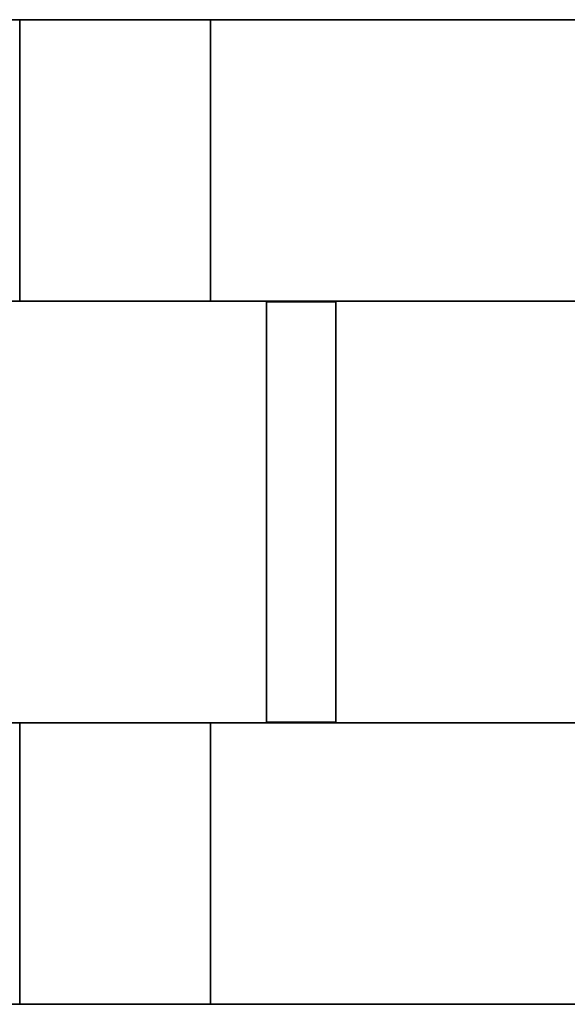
# Model space of a CAD drawing. Header units: millimetres. Extents: x -35 to 33166, y -35 to 31591.
# Tile 59 of 100: x 7851 to 8049, y -35 to 321. Entities that reach past the tile are written whole.
import ezdxf

# ---------------------------------------------------------------- set-up
doc = ezdxf.new("R2010")
doc.units = ezdxf.units.MM
doc.header["$LTSCALE"] = 25.4
doc.layers.get('0').update_dxf_attribs({"true_color": 0xffffff})
doc.layers.add('ICF - L1', color=7, linetype='Continuous', true_color=0xb4b464)
doc.layers.add('ICF - L2', color=7, linetype='Continuous', true_color=0x64ff64)

# ---------------------------------------------------------------- blocks, each defined once
blk = doc.blocks.new('Group8146')
for p, q in [((-254, -685.8, 0), (-254, -254, 0)), ((-254, -254, 457.2), (-254, -685.8, 457.2)), ((-355.6, -685.8, 0), (-355.6, -355.6, 0)), ((-355.6, -685.8, 457.2), (-355.6, -355.6, 457.2)), ((-355.6, -685.8, 0), (-254, -685.8, 0)), ((-254, -685.8, 457.2), (-355.6, -685.8, 457.2)), ((-355.6, -685.8, 457.2), (-355.6, -685.8, 0)), ((-254, -685.8, 457.2), (-254, -685.8, 0))]:
    blk.add_line(p, q)
blk = doc.blocks.new('Group8147')
for p, q in [((0, 0), (0, -685.8)), ((0, 0, 457.2), (0, -685.8, 457.2)), ((-101.6, -227.96), (-101.6, -685.8)), ((-101.6, -685.8, 457.2), (-101.6, -227.96, 457.2)), ((-101.6, -685.8), (0, -685.8)), ((0, -685.8, 457.2), (-101.6, -685.8, 457.2)), ((-101.6, -685.8, 457.2), (-101.6, -685.8)), ((0, -685.8, 457.2), (0, -685.8))]:
    blk.add_line(p, q)
blk = doc.blocks.new('6XR35_90_C_MSG#67')
for name in ['Group8147', 'Group8146']:
    blk.add_blockref(name, (0, 0))
blk = doc.blocks.new('6XR35_90_C_Web')
for p, q in [((-76.07, -46.84, -12.5), (-76.07, 46.84, -12.5)), ((-76.07, 46.84, -12.5), (76.07, 46.84, -12.5)), ((76.07, 46.84, 12.5), (-76.07, 46.84, 12.5)), ((-76.07, 46.84, 12.5), (-76.07, -46.84, 12.5)), ((-76.07, 46.84, -12.5), (-76.07, 46.84, 12.5)), ((76.07, 46.84, -12.5), (76.07, -46.84, -12.5)), ((76.07, -46.84, 12.5), (76.07, 46.84, 12.5)), ((76.07, 46.84, 12.5), (76.07, 46.84, -12.5)), ((76.07, -46.84, -12.5), (-76.07, -46.84, -12.5)), ((-76.07, -46.84, 12.5), (76.07, -46.84, 12.5)), ((-76.07, -46.84, 12.5), (-76.07, -46.84, -12.5)), ((76.07, -46.84, -12.5), (76.07, -46.84, 12.5))]:
    blk.add_line(p, q)
blk = doc.blocks.new('Group7833')
for p, q in [((-254, -254, 0), (-1069.84, -254, 0)), ((-254, -254, 457.2), (-1069.84, -254, 457.2)), ((-355.6, -355.6, 0), (-1069.84, -355.6, 0)), ((-355.6, -355.6, 457.2), (-1069.84, -355.6, 457.2))]:
    blk.add_line(p, q)
blk = doc.blocks.new('Group7834')
for p, q in [((-1069.84, 0), (0, 0)), ((-1069.84, 0, 457.2), (0, 0, 457.2)), ((-227.79, -101.6), (-1069.84, -101.6)), ((-227.79, -101.6, 457.2), (-1069.84, -101.6, 457.2))]:
    blk.add_line(p, q)
blk = doc.blocks.new('6XR35_90_C_MSG#28')
for name in ['Group7834', 'Group7833']:
    blk.add_blockref(name, (0, 0))
at = {"extrusion": (1, -1.02405e-15, -1.15708e-14)}
blk.add_blockref('6XR35_90_C_Web', (-177.67, 97.84, -787.4), dxfattribs=at)
at = {"extrusion": (1, -1.02405e-15, 1.15708e-14)}
blk.add_blockref('6XR35_90_C_Web', (-177.67, 358.96, -787.4), dxfattribs=at)
blk = doc.blocks.new('Group8497')
for p, q in [((-254, -254, 0), (-1069.84, -254, 0)), ((-254, -254, 457.2), (-1069.84, -254, 457.2)), ((-355.6, -355.6, 0), (-1069.84, -355.6, 0)), ((-355.6, -355.6, 457.2), (-1069.84, -355.6, 457.2))]:
    blk.add_line(p, q)
blk = doc.blocks.new('Group8498')
for p, q in [((-1069.84, 0, 457.2), (0, 0, 457.2)), ((0, 0, 0), (-1069.84, 0, 0)), ((-227.79, -101.6, 0), (-1069.84, -101.6, 0)), ((-227.79, -101.6, 457.2), (-1069.84, -101.6, 457.2))]:
    blk.add_line(p, q)
blk = doc.blocks.new('6XR35_90_C_MSG#98')
for name in ['Group8498', 'Group8497']:
    blk.add_blockref(name, (0, 0))
at = {"extrusion": (1, -1.02405e-15, -1.15708e-14)}
blk.add_blockref('6XR35_90_C_Web', (-177.67, 97.84, -787.4), dxfattribs=at)
at = {"extrusion": (1, -1.02405e-15, 1.15708e-14)}
blk.add_blockref('6XR35_90_C_Web', (-177.67, 358.96, -787.4), dxfattribs=at)
blk = doc.blocks.new('Group#299')
for p, q in [((-254, -685.8, 0), (-254, -254, 0)), ((-254, -254, 457.2), (-254, -685.8, 457.2)), ((-355.6, -685.8, 0), (-355.6, -355.6, 0)), ((-355.6, -685.8, 457.2), (-355.6, -355.6, 457.2)), ((-355.6, -685.8, 0), (-254, -685.8, 0)), ((-254, -685.8, 457.2), (-355.6, -685.8, 457.2)), ((-355.6, -685.8, 457.2), (-355.6, -685.8, 0)), ((-254, -685.8, 457.2), (-254, -685.8, 0))]:
    blk.add_line(p, q)
blk = doc.blocks.new('Group#300')
for p, q in [((0, 0, 0), (0, -685.8, 0)), ((0, 0, 457.2), (0, -685.8, 457.2)), ((-101.6, -227.96, 0), (-101.6, -685.8, 0)), ((-101.6, -685.8, 457.2), (-101.6, -227.96, 457.2)), ((-101.6, -685.8, 0), (0, -685.8, 0)), ((0, -685.8, 457.2), (-101.6, -685.8, 457.2)), ((-101.6, -685.8, 457.2), (-101.6, -685.8, 0)), ((0, -685.8, 457.2), (0, -685.8, 0))]:
    blk.add_line(p, q)
blk = doc.blocks.new('6XR35_90_C_MSG#133')
for name in ['Group#300', 'Group#299']:
    blk.add_blockref(name, (0, 0))
blk = doc.blocks.new('Group#1507')
for p, q in [((-254, -254, 457.2), (-1069.84, -254, 457.2)), ((-254, -254, 0), (-1069.84, -254, 0)), ((-355.6, -355.6, 457.2), (-1069.84, -355.6, 457.2)), ((-355.6, -355.6, 0), (-1069.84, -355.6, 0))]:
    blk.add_line(p, q)
blk = doc.blocks.new('Group#1508')
for p, q in [((0, 0, 0), (-1069.84, 0, 0)), ((-1069.84, 0, 457.2), (0, 0, 457.2)), ((-227.79, -101.6, 0), (-1069.84, -101.6, 0)), ((-227.79, -101.6, 457.2), (-1069.84, -101.6, 457.2))]:
    blk.add_line(p, q)
blk = doc.blocks.new('6XR35_90_C_MSG#169')
for name in ['Group#1508', 'Group#1507']:
    blk.add_blockref(name, (0, 0))
at = {"extrusion": (1, -1.02405e-15, -1.15708e-14)}
blk.add_blockref('6XR35_90_C_Web', (-177.67, 97.84, -787.4), dxfattribs=at)
at = {"extrusion": (1, -1.02405e-15, 1.15708e-14)}
blk.add_blockref('6XR35_90_C_Web', (-177.67, 358.96, -787.4), dxfattribs=at)
blk = doc.blocks.new('Group#3341')
for p, q in [((-254, -685.8, 0), (-254, -254, 0)), ((-254, -254, 457.2), (-254, -685.8, 457.2)), ((-355.6, -685.8, 457.2), (-355.6, -355.6, 457.2)), ((-355.6, -685.8, 0), (-355.6, -355.6, 0)), ((-355.6, -685.8, 0), (-254, -685.8, 0)), ((-254, -685.8, 457.2), (-355.6, -685.8, 457.2)), ((-355.6, -685.8, 457.2), (-355.6, -685.8, 0)), ((-254, -685.8, 457.2), (-254, -685.8, 0))]:
    blk.add_line(p, q)
blk = doc.blocks.new('Group9302')
for p, q in [((0, 0, 0), (0, -685.8, 0)), ((0, 0, 457.2), (0, -685.8, 457.2)), ((-101.6, -227.96, 0), (-101.6, -685.8, 0)), ((-101.6, -685.8, 457.2), (-101.6, -227.96, 457.2)), ((-101.6, -685.8, 0), (0, -685.8, 0)), ((0, -685.8, 457.2), (-101.6, -685.8, 457.2)), ((-101.6, -685.8, 457.2), (-101.6, -685.8, 0)), ((0, -685.8, 457.2), (0, -685.8, 0))]:
    blk.add_line(p, q)
blk = doc.blocks.new('6XR35_90_C_MSG#206')
for name in ['Group9302', 'Group#3341']:
    blk.add_blockref(name, (0, 0))
blk = doc.blocks.new('Group#3560')
for p, q in [((-1092.2, -254, 457.2), (-254, -254, 457.2)), ((-254, -254, 0), (-1069.84, -254, 0)), ((-1092.2, -355.6, 457.2), (-355.6, -355.6, 457.2)), ((-355.6, -355.6, 0), (-1069.84, -355.6, 0))]:
    blk.add_line(p, q)
blk = doc.blocks.new('Group#3561')
for p, q in [((-1092.2, 0, 457.2), (0, 0, 457.2)), ((0, 0, 0), (-1069.84, 0, 0)), ((-227.79, -101.6, 457.2), (-1092.2, -101.6, 457.2)), ((-227.79, -101.6, 0), (-1069.84, -101.6, 0))]:
    blk.add_line(p, q)
blk = doc.blocks.new('6XR35_90_C_MSG#238')
for name in ['Group#3561', 'Group#3560']:
    blk.add_blockref(name, (0, 0))
at = {"extrusion": (1, -1.02405e-15, -1.15708e-14)}
blk.add_blockref('6XR35_90_C_Web', (-177.67, 97.84, -787.4), dxfattribs=at)
at = {"extrusion": (1, -1.02405e-15, 1.15708e-14)}
blk.add_blockref('6XR35_90_C_Web', (-177.67, 358.96, -787.4), dxfattribs=at)
blk = doc.blocks.new('Group#4002')
for p, q in [((-355.6, -685.8, 0), (-355.6, -355.6, 0)), ((-355.6, -355.85, 98.33), (-355.6, -685.8, 98.33)), ((-254, -685.8, 98.33), (-254, -355.85, 98.33)), ((-254, -685.8, 0), (-254, -355.85, 0)), ((-355.6, -685.8, 98.33), (-254, -685.8, 98.33)), ((-355.6, -685.8, 98.33), (-355.6, -685.8, 0)), ((-355.6, -685.8, 0), (-254, -685.8, 0)), ((-254, -685.8, 0), (-254, -685.8, 98.33))]:
    blk.add_line(p, q)
blk = doc.blocks.new('Group10183')
for p, q in [((-355.6, -685.8, 250.87), (-355.6, -355.85, 250.87)), ((-355.6, -685.8, 457.2), (-355.6, -355.85, 457.2)), ((-254, -685.8, 457.2), (-254, -355.85, 457.2)), ((-254, -355.86, 250.87), (-254, -685.8, 250.87)), ((-254, -685.8, 250.87), (-355.6, -685.8, 250.87)), ((-355.6, -685.8, 250.87), (-355.6, -685.8, 457.2)), ((-254, -685.8, 457.2), (-355.6, -685.8, 457.2)), ((-254, -685.8, 250.87), (-254, -685.8, 457.2))]:
    blk.add_line(p, q)
blk = doc.blocks.new('Group#4003')
for p, q in [((0, 0, 0), (0, -685.8, 0)), ((0, 0, 457.2), (0, -685.8, 457.2)), ((-101.6, -227.96, 457.2), (-101.6, -685.8, 457.2)), ((-101.6, -227.96, 0), (-101.6, -685.8, 0)), ((-101.6, -685.8, 0), (0, -685.8, 0)), ((0, -685.8, 457.2), (-101.6, -685.8, 457.2)), ((-101.6, -685.8, 457.2), (-101.6, -685.8, 0)), ((0, -685.8, 457.2), (0, -685.8, 0))]:
    blk.add_line(p, q)
blk = doc.blocks.new('6XR35_90_C_MSG#277')
for name in ['Group#4003', 'Group#4002', 'Group10183']:
    blk.add_blockref(name, (0, 0))
blk = doc.blocks.new('Group8278')
for p, q in [((-101.6, 384.04, 0), (-101.6, 384.04, 457.2)), ((-101.6, 384.04, 457.2), (0, 384.04, 457.2)), ((0, 384.04, 0), (-101.6, 384.04, 0)), ((-101.6, 0, 0), (-101.6, 384.04, 0)), ((-101.6, 0, 457.2), (-101.6, 384.04, 457.2)), ((0, 384.04, 457.2), (0, 384.04, 0)), ((0, 0, 0), (0, 384.04, 0)), ((0, 0, 457.2), (0, 384.04, 457.2)), ((-101.6, 0, 0), (0, 0, 0)), ((0, 0, 457.2), (-101.6, 0, 457.2)), ((-101.6, 0, 457.2), (-101.6, 0, 0)), ((0, 0, 457.2), (0, 0, 0))]:
    blk.add_line(p, q)
blk = doc.blocks.new('Group8279')
for p, q in [((-355.6, 384.04, 0), (-355.6, 384.04, 457.2)), ((-355.6, 384.04, 457.2), (-254, 384.04, 457.2)), ((-254, 384.04, 0), (-355.6, 384.04, 0)), ((-355.6, 0, 0), (-355.6, 384.04, 0)), ((-355.6, 0, 457.2), (-355.6, 384.04, 457.2)), ((-254, 384.04, 457.2), (-254, 384.04, 0)), ((-254, 0, 0), (-254, 384.04, 0)), ((-254, 0, 457.2), (-254, 384.04, 457.2)), ((-355.6, 0, 0), (-254, 0, 0)), ((-254, 0, 457.2), (-355.6, 0, 457.2)), ((-355.6, 0, 457.2), (-355.6, 0, 0)), ((-254, 0, 457.2), (-254, 0, 0))]:
    blk.add_line(p, q)
blk = doc.blocks.new('Group8282')
for p, q in [((-101.6, 114.1, 51), (-253.75, 114.1, 51)), ((-253.75, 114.1, 51), (-253.75, 114.1, 144.68)), ((-253.75, 114.1, 144.68), (-101.6, 114.1, 144.68)), ((-253.75, 89.1, 51), (-253.75, 114.1, 51)), ((-253.75, 114.1, 144.68), (-253.75, 89.1, 144.68)), ((-101.6, 114.1, 144.68), (-101.6, 114.1, 51)), ((-101.6, 114.1, 51), (-101.6, 89.1, 51)), ((-101.6, 89.1, 144.68), (-101.6, 114.1, 144.68)), ((-101.6, 89.1, 144.68), (-253.75, 89.1, 144.68)), ((-253.75, 89.1, 144.68), (-253.75, 89.1, 51)), ((-253.75, 89.1, 51), (-101.6, 89.1, 51)), ((-101.6, 89.1, 51), (-101.6, 89.1, 144.68))]:
    blk.add_line(p, q)
blk = doc.blocks.new('Group8283')
for p, q in [((-101.6, 114.1, 312.12), (-253.75, 114.1, 312.12)), ((-253.75, 114.1, 312.12), (-253.75, 114.1, 405.8)), ((-253.75, 114.1, 405.8), (-101.6, 114.1, 405.8)), ((-253.75, 89.1, 312.12), (-253.75, 114.1, 312.12)), ((-253.75, 114.1, 405.8), (-253.75, 89.1, 405.8)), ((-101.6, 114.1, 405.8), (-101.6, 114.1, 312.12)), ((-101.6, 114.1, 312.12), (-101.6, 89.1, 312.12)), ((-101.6, 89.1, 405.8), (-101.6, 114.1, 405.8)), ((-101.6, 89.1, 405.8), (-253.75, 89.1, 405.8)), ((-253.75, 89.1, 405.8), (-253.75, 89.1, 312.12)), ((-253.75, 89.1, 312.12), (-101.6, 89.1, 312.12)), ((-101.6, 89.1, 312.12), (-101.6, 89.1, 405.8))]:
    blk.add_line(p, q)
blk = doc.blocks.new('6XR35_96_S_CUT_79_75_MSG')
for name in ['Group8279', 'Group8278', 'Group8282', 'Group8283']:
    blk.add_blockref(name, (0, 0))
blk = doc.blocks.new('Group#306')
for p, q in [((-101.6, 384.04, 0), (-101.6, 384.04, 457.2)), ((-101.6, 384.04, 457.2), (0, 384.04, 457.2)), ((0, 384.04, 0), (-101.6, 384.04, 0)), ((-101.6, 0, 0), (-101.6, 384.04, 0)), ((-101.6, 0, 457.2), (-101.6, 384.04, 457.2)), ((0, 384.04, 457.2), (0, 384.04, 0)), ((0, 0, 0), (0, 384.04, 0)), ((0, 0, 457.2), (0, 384.04, 457.2)), ((-101.6, 0, 0), (0, 0, 0)), ((0, 0, 457.2), (-101.6, 0, 457.2)), ((-101.6, 0, 457.2), (-101.6, 0, 0)), ((0, 0, 457.2), (0, 0, 0))]:
    blk.add_line(p, q)
blk = doc.blocks.new('Group8757')
for p, q in [((-355.6, 384.04, 0), (-355.6, 384.04, 457.2)), ((-355.6, 384.04, 457.2), (-254, 384.04, 457.2)), ((-254, 384.04, 0), (-355.6, 384.04, 0)), ((-355.6, 0, 0), (-355.6, 384.04, 0)), ((-355.6, 0, 457.2), (-355.6, 384.04, 457.2)), ((-254, 384.04, 457.2), (-254, 384.04, 0)), ((-254, 0, 0), (-254, 384.04, 0)), ((-254, 0, 457.2), (-254, 384.04, 457.2)), ((-355.6, 0, 0), (-254, 0, 0)), ((-254, 0, 457.2), (-355.6, 0, 457.2)), ((-355.6, 0, 457.2), (-355.6, 0, 0)), ((-254, 0, 457.2), (-254, 0, 0))]:
    blk.add_line(p, q)
blk = doc.blocks.new('Group8760')
for p, q in [((-101.6, 114.1, 51), (-253.75, 114.1, 51)), ((-253.75, 114.1, 51), (-253.75, 114.1, 144.68)), ((-253.75, 114.1, 144.68), (-101.6, 114.1, 144.68)), ((-253.75, 89.1, 51), (-253.75, 114.1, 51)), ((-253.75, 114.1, 144.68), (-253.75, 89.1, 144.68)), ((-101.6, 114.1, 144.68), (-101.6, 114.1, 51)), ((-101.6, 114.1, 51), (-101.6, 89.1, 51)), ((-101.6, 89.1, 144.68), (-101.6, 114.1, 144.68)), ((-101.6, 89.1, 144.68), (-253.75, 89.1, 144.68)), ((-253.75, 89.1, 144.68), (-253.75, 89.1, 51)), ((-253.75, 89.1, 51), (-101.6, 89.1, 51)), ((-101.6, 89.1, 51), (-101.6, 89.1, 144.68))]:
    blk.add_line(p, q)
blk = doc.blocks.new('Group8761')
for p, q in [((-101.6, 114.1, 312.12), (-253.75, 114.1, 312.12)), ((-253.75, 114.1, 312.12), (-253.75, 114.1, 405.8)), ((-253.75, 114.1, 405.8), (-101.6, 114.1, 405.8)), ((-253.75, 89.1, 312.12), (-253.75, 114.1, 312.12)), ((-253.75, 114.1, 405.8), (-253.75, 89.1, 405.8)), ((-101.6, 114.1, 405.8), (-101.6, 114.1, 312.12)), ((-101.6, 114.1, 312.12), (-101.6, 89.1, 312.12)), ((-101.6, 89.1, 405.8), (-101.6, 114.1, 405.8)), ((-101.6, 89.1, 405.8), (-253.75, 89.1, 405.8)), ((-253.75, 89.1, 405.8), (-253.75, 89.1, 312.12)), ((-253.75, 89.1, 312.12), (-101.6, 89.1, 312.12)), ((-101.6, 89.1, 312.12), (-101.6, 89.1, 405.8))]:
    blk.add_line(p, q)
blk = doc.blocks.new('6XR35_96_S_CUT_79_75_MSG#1')
for name in ['Group8757', 'Group#306', 'Group8760', 'Group8761']:
    blk.add_blockref(name, (0, 0))
blk = doc.blocks.new('Group9394')
for p, q in [((-101.6, 384.04, 0), (-101.6, 384.04, 457.2)), ((-101.6, 384.04, 457.2), (0, 384.04, 457.2)), ((0, 384.04, 0), (-101.6, 384.04, 0)), ((-101.6, 0, 0), (-101.6, 384.04, 0)), ((-101.6, 0, 457.2), (-101.6, 384.04, 457.2)), ((0, 384.04, 457.2), (0, 384.04, 0)), ((0, 0, 0), (0, 384.04, 0)), ((0, 0, 457.2), (0, 384.04, 457.2)), ((-101.6, 0, 0), (0, 0, 0)), ((0, 0, 457.2), (-101.6, 0, 457.2)), ((-101.6, 0, 457.2), (-101.6, 0, 0)), ((0, 0, 457.2), (0, 0, 0))]:
    blk.add_line(p, q)
blk = doc.blocks.new('Group9395')
for p, q in [((-355.6, 384.04, 457.2), (-254, 384.04, 457.2)), ((-254, 384.04, 0), (-355.6, 384.04, 0)), ((-355.6, 384.04, 0), (-355.6, 384.04, 457.2)), ((-355.6, 0, 0), (-355.6, 384.04, 0)), ((-355.6, 0, 457.2), (-355.6, 384.04, 457.2)), ((-254, 384.04, 457.2), (-254, 384.04, 0)), ((-254, 0, 0), (-254, 384.04, 0)), ((-254, 0, 457.2), (-254, 384.04, 457.2)), ((-355.6, 0, 0), (-254, 0, 0)), ((-254, 0, 457.2), (-355.6, 0, 457.2)), ((-355.6, 0, 457.2), (-355.6, 0, 0)), ((-254, 0, 457.2), (-254, 0, 0))]:
    blk.add_line(p, q)
blk = doc.blocks.new('Group#3456')
for p, q in [((-101.6, 114.1, 51), (-253.75, 114.1, 51)), ((-253.75, 114.1, 51), (-253.75, 114.1, 144.68)), ((-253.75, 114.1, 144.68), (-101.6, 114.1, 144.68)), ((-253.75, 89.1, 51), (-253.75, 114.1, 51)), ((-253.75, 114.1, 144.68), (-253.75, 89.1, 144.68)), ((-101.6, 114.1, 144.68), (-101.6, 114.1, 51)), ((-101.6, 114.1, 51), (-101.6, 89.1, 51)), ((-101.6, 89.1, 144.68), (-101.6, 114.1, 144.68)), ((-101.6, 89.1, 144.68), (-253.75, 89.1, 144.68)), ((-253.75, 89.1, 144.68), (-253.75, 89.1, 51)), ((-253.75, 89.1, 51), (-101.6, 89.1, 51)), ((-101.6, 89.1, 51), (-101.6, 89.1, 144.68))]:
    blk.add_line(p, q)
blk = doc.blocks.new('Group#3457')
for p, q in [((-101.6, 114.1, 312.12), (-253.75, 114.1, 312.12)), ((-253.75, 114.1, 312.12), (-253.75, 114.1, 405.8)), ((-253.75, 114.1, 405.8), (-101.6, 114.1, 405.8)), ((-253.75, 89.1, 312.12), (-253.75, 114.1, 312.12)), ((-253.75, 114.1, 405.8), (-253.75, 89.1, 405.8)), ((-101.6, 114.1, 405.8), (-101.6, 114.1, 312.12)), ((-101.6, 114.1, 312.12), (-101.6, 89.1, 312.12)), ((-101.6, 89.1, 405.8), (-101.6, 114.1, 405.8)), ((-101.6, 89.1, 405.8), (-253.75, 89.1, 405.8)), ((-253.75, 89.1, 405.8), (-253.75, 89.1, 312.12)), ((-253.75, 89.1, 312.12), (-101.6, 89.1, 312.12)), ((-101.6, 89.1, 312.12), (-101.6, 89.1, 405.8))]:
    blk.add_line(p, q)
blk = doc.blocks.new('6XR35_96_S_CUT_79_75_MSG#2')
for name in ['Group9395', 'Group9394', 'Group#3456', 'Group#3457']:
    blk.add_blockref(name, (0, 0))
blk = doc.blocks.new('Group#4387')
for p, q in [((-101.6, 2024.77, 98.33), (-101.6, 0, 98.33)), ((-101.6, 2024.77, 0), (-101.6, 0, 0)), ((-101.6, 2024.77, 457.2), (-101.6, 0, 457.2)), ((-101.6, 2024.77, 250.87), (-101.6, 0, 250.87)), ((0, 2024.77, 0), (0, 0, 0)), ((0, 2024.77, 98.33), (0, 0, 98.33)), ((0, 2024.77, 457.2), (0, 0, 457.2)), ((0, 2024.77, 250.87), (0, 0, 250.87)), ((-101.6, 0, 0), (-101.6, 0, 98.33)), ((0, 0, 0), (-101.6, 0, 0)), ((0, 0, 98.33), (-101.6, 0, 98.33)), ((-101.6, 0, 250.87), (-101.6, 0, 457.2)), ((-101.6, 0, 250.87), (0, 0, 250.87)), ((0, 0, 457.2), (-101.6, 0, 457.2)), ((0, 0, 0), (0, 0, 98.33)), ((0, 0, 250.87), (0, 0, 457.2))]:
    blk.add_line(p, q)
blk = doc.blocks.new('Group#4388')
for p, q in [((-355.6, 0, 0), (-355.6, 2024.77, 0)), ((-355.6, 0, 457.2), (-355.6, 2024.77, 457.2)), ((-254, 2024.77, 0), (-254, 0, 0)), ((-254, 2024.77, 457.2), (-254, 0, 457.2)), ((-355.6, 0, 0), (-254, 0, 0)), ((-355.6, 0, 457.2), (-254, 0, 457.2)), ((-355.6, 0, 457.2), (-355.6, 0, 0)), ((-254, 0, 457.2), (-254, 0, 0))]:
    blk.add_line(p, q)
blk = doc.blocks.new('Group#4401')
for p, q in [((-101.6, 114.1, 98.33), (-253.75, 114.1, 98.33)), ((-253.75, 114.1, 98.33), (-253.75, 89.1, 98.33)), ((-253.75, 114.1, 51), (-253.75, 114.1, 98.33)), ((-253.75, 114.1, 51), (-253.75, 89.1, 51)), ((-101.6, 114.1, 51), (-253.75, 114.1, 51)), ((-101.6, 89.1, 98.33), (-101.6, 114.1, 98.33)), ((-101.6, 114.1, 51), (-101.6, 89.1, 51)), ((-101.6, 114.1, 51), (-101.6, 114.1, 98.33)), ((-253.75, 89.1, 98.33), (-101.6, 89.1, 98.33)), ((-253.75, 89.1, 51), (-253.75, 89.1, 98.33)), ((-101.6, 89.1, 51), (-253.75, 89.1, 51)), ((-101.6, 89.1, 51), (-101.6, 89.1, 98.33))]:
    blk.add_line(p, q)
blk = doc.blocks.new('6XR35_96_S_CUT_79_75_MSG#3')
for name in ['Group#4388', 'Group#4387', 'Group#4401']:
    blk.add_blockref(name, (0, 0))
blk = doc.blocks.new('Group3573')
at = {"layer": 'ICF - L1', "extrusion": (0, 0, -1), "zscale": -1}
for name, p, rotation in [('6XR35_90_C_MSG#67', (-7165.41, -34.58, -357.2), 270), ('6XR35_90_C_MSG#277', (-7165.41, -34.58, -3100.4), 270), ('6XR35_90_C_MSG#133', (-7165.41, -34.58, -1271.6), 270), ('6XR35_90_C_MSG#206', (-7165.41, -34.58, -2186), 270), ('6XR35_96_S_CUT_79_75_MSG', (-7851.21, 321.02, -357.2), 90), ('6XR35_96_S_CUT_79_75_MSG#1', (-7851.21, 321.02, -1271.6), 90), ('6XR35_96_S_CUT_79_75_MSG#2', (-7851.21, 321.02, -2186), 90), ('6XR35_96_S_CUT_79_75_MSG#3', (-7851.21, 321.02, -3100.4), 90)]:
    blk.add_blockref(name, p, dxfattribs=dict(at, rotation=rotation))
at = {"layer": 'ICF - L1', "rotation": 180}
for name, p in [('6XR35_90_C_MSG#28', (7165.41, -34.58, -100)), ('6XR35_90_C_MSG#238', (7165.41, -34.58, 2643.2)), ('6XR35_90_C_MSG#98', (7165.41, -34.58, 814.4)), ('6XR35_90_C_MSG#169', (7165.41, -34.58, 1728.8))]:
    blk.add_blockref(name, p, dxfattribs=at)
blk = doc.blocks.new('Group#4420')
for p, q in [((-101.6, 384.04, 457.2), (0, 384.04, 457.2)), ((0, 384.04, 0), (-101.6, 384.04, 0)), ((-101.6, 384.04, 0), (-101.6, 384.04, 457.2)), ((-101.6, 0, 0), (-101.6, 384.04, 0)), ((-101.6, 0, 457.2), (-101.6, 384.04, 457.2)), ((0, 384.04, 457.2), (0, 384.04, 0)), ((0, 0, 0), (0, 384.04, 0)), ((0, 0, 457.2), (0, 384.04, 457.2)), ((-101.6, 0, 0), (0, 0, 0)), ((0, 0, 457.2), (-101.6, 0, 457.2)), ((-101.6, 0, 457.2), (-101.6, 0, 0)), ((0, 0, 457.2), (0, 0, 0))]:
    blk.add_line(p, q)
blk = doc.blocks.new('Group9565')
for p, q in [((-355.6, 384.04, 0), (-355.6, 384.04, 457.2)), ((-355.6, 384.04, 457.2), (-254, 384.04, 457.2)), ((-254, 384.04, 0), (-355.6, 384.04, 0)), ((-355.6, 0, 0), (-355.6, 384.04, 0)), ((-355.6, 0, 457.2), (-355.6, 384.04, 457.2)), ((-254, 384.04, 457.2), (-254, 384.04, 0)), ((-254, 0, 0), (-254, 384.04, 0)), ((-254, 0, 457.2), (-254, 384.04, 457.2)), ((-355.6, 0, 0), (-254, 0, 0)), ((-254, 0, 457.2), (-355.6, 0, 457.2)), ((-355.6, 0, 457.2), (-355.6, 0, 0)), ((-254, 0, 457.2), (-254, 0, 0))]:
    blk.add_line(p, q)
blk = doc.blocks.new('Group9568')
for p, q in [((-101.6, 114.1, 51), (-253.75, 114.1, 51)), ((-253.75, 114.1, 51), (-253.75, 114.1, 144.68)), ((-253.75, 114.1, 144.68), (-101.6, 114.1, 144.68)), ((-253.75, 89.1, 51), (-253.75, 114.1, 51)), ((-253.75, 114.1, 144.68), (-253.75, 89.1, 144.68)), ((-101.6, 114.1, 144.68), (-101.6, 114.1, 51)), ((-101.6, 114.1, 51), (-101.6, 89.1, 51)), ((-101.6, 89.1, 144.68), (-101.6, 114.1, 144.68)), ((-101.6, 89.1, 144.68), (-253.75, 89.1, 144.68)), ((-253.75, 89.1, 144.68), (-253.75, 89.1, 51)), ((-253.75, 89.1, 51), (-101.6, 89.1, 51)), ((-101.6, 89.1, 51), (-101.6, 89.1, 144.68))]:
    blk.add_line(p, q)
blk = doc.blocks.new('Group#4710')
for p, q in [((-101.6, 114.1, 312.12), (-253.75, 114.1, 312.12)), ((-253.75, 114.1, 312.12), (-253.75, 114.1, 405.8)), ((-253.75, 114.1, 405.8), (-101.6, 114.1, 405.8)), ((-253.75, 89.1, 312.12), (-253.75, 114.1, 312.12)), ((-253.75, 114.1, 405.8), (-253.75, 89.1, 405.8)), ((-101.6, 114.1, 405.8), (-101.6, 114.1, 312.12)), ((-101.6, 114.1, 312.12), (-101.6, 89.1, 312.12)), ((-101.6, 89.1, 405.8), (-101.6, 114.1, 405.8)), ((-101.6, 89.1, 405.8), (-253.75, 89.1, 405.8)), ((-253.75, 89.1, 405.8), (-253.75, 89.1, 312.12)), ((-253.75, 89.1, 312.12), (-101.6, 89.1, 312.12)), ((-101.6, 89.1, 312.12), (-101.6, 89.1, 405.8))]:
    blk.add_line(p, q)
blk = doc.blocks.new('6XR35_96_S#1_CUT_79_75_MSG')
for name in ['Group9565', 'Group#4420', 'Group9568', 'Group#4710']:
    blk.add_blockref(name, (0, 0))
blk = doc.blocks.new('Group9928')
for p, q in [((-101.6, 384.04, 0), (-101.6, 384.04, 457.2)), ((-101.6, 384.04, 457.2), (0, 384.04, 457.2)), ((0, 384.04, 0), (-101.6, 384.04, 0)), ((-101.6, 0, 0), (-101.6, 384.04, 0)), ((-101.6, 0, 457.2), (-101.6, 384.04, 457.2)), ((0, 384.04, 457.2), (0, 384.04, 0)), ((0, 0, 0), (0, 384.04, 0)), ((0, 0, 457.2), (0, 384.04, 457.2)), ((-101.6, 0, 0), (0, 0, 0)), ((0, 0, 457.2), (-101.6, 0, 457.2)), ((-101.6, 0, 457.2), (-101.6, 0, 0)), ((0, 0, 457.2), (0, 0, 0))]:
    blk.add_line(p, q)
blk = doc.blocks.new('Group9929')
for p, q in [((-355.6, 384.04, 0), (-355.6, 384.04, 457.2)), ((-355.6, 384.04, 457.2), (-254, 384.04, 457.2)), ((-254, 384.04, 0), (-355.6, 384.04, 0)), ((-355.6, 0, 0), (-355.6, 384.04, 0)), ((-355.6, 0, 457.2), (-355.6, 384.04, 457.2)), ((-254, 384.04, 457.2), (-254, 384.04, 0)), ((-254, 0, 0), (-254, 384.04, 0)), ((-254, 0, 457.2), (-254, 384.04, 457.2)), ((-355.6, 0, 0), (-254, 0, 0)), ((-254, 0, 457.2), (-355.6, 0, 457.2)), ((-355.6, 0, 457.2), (-355.6, 0, 0)), ((-254, 0, 457.2), (-254, 0, 0))]:
    blk.add_line(p, q)
blk = doc.blocks.new('Group9932')
for p, q in [((-101.6, 114.1, 51), (-253.75, 114.1, 51)), ((-253.75, 114.1, 51), (-253.75, 114.1, 144.68)), ((-253.75, 114.1, 144.68), (-101.6, 114.1, 144.68)), ((-253.75, 89.1, 51), (-253.75, 114.1, 51)), ((-253.75, 114.1, 144.68), (-253.75, 89.1, 144.68)), ((-101.6, 114.1, 144.68), (-101.6, 114.1, 51)), ((-101.6, 114.1, 51), (-101.6, 89.1, 51)), ((-101.6, 89.1, 144.68), (-101.6, 114.1, 144.68)), ((-101.6, 89.1, 144.68), (-253.75, 89.1, 144.68)), ((-253.75, 89.1, 144.68), (-253.75, 89.1, 51)), ((-253.75, 89.1, 51), (-101.6, 89.1, 51)), ((-101.6, 89.1, 51), (-101.6, 89.1, 144.68))]:
    blk.add_line(p, q)
blk = doc.blocks.new('Group9933')
for p, q in [((-101.6, 114.1, 312.12), (-253.75, 114.1, 312.12)), ((-253.75, 114.1, 312.12), (-253.75, 114.1, 405.8)), ((-253.75, 114.1, 405.8), (-101.6, 114.1, 405.8)), ((-253.75, 89.1, 312.12), (-253.75, 114.1, 312.12)), ((-253.75, 114.1, 405.8), (-253.75, 89.1, 405.8)), ((-101.6, 114.1, 405.8), (-101.6, 114.1, 312.12)), ((-101.6, 114.1, 312.12), (-101.6, 89.1, 312.12)), ((-101.6, 89.1, 405.8), (-101.6, 114.1, 405.8)), ((-101.6, 89.1, 405.8), (-253.75, 89.1, 405.8)), ((-253.75, 89.1, 405.8), (-253.75, 89.1, 312.12)), ((-253.75, 89.1, 312.12), (-101.6, 89.1, 312.12)), ((-101.6, 89.1, 312.12), (-101.6, 89.1, 405.8))]:
    blk.add_line(p, q)
blk = doc.blocks.new('6XR35_96_S#1_CUT_79_75_MSG#1')
for name in ['Group9929', 'Group9928', 'Group9932', 'Group9933']:
    blk.add_blockref(name, (0, 0))
blk = doc.blocks.new('Group#4782')
for p, q in [((-254, -254, 457.2), (-1069.84, -254, 457.2)), ((-254, -254, 0), (-1069.84, -254, 0)), ((-355.6, -355.6, 457.2), (-1069.84, -355.6, 457.2)), ((-355.6, -355.6, 0), (-1069.84, -355.6, 0))]:
    blk.add_line(p, q)
blk = doc.blocks.new('Group#4783')
for p, q in [((0, 0, 0), (-1069.84, 0, 0)), ((-1069.84, 0, 457.2), (0, 0, 457.2)), ((-227.79, -101.6, 0), (-1069.84, -101.6, 0)), ((-227.79, -101.6, 457.2), (-1069.84, -101.6, 457.2))]:
    blk.add_line(p, q)
blk = doc.blocks.new('6XR35_90_C#3_MSG#46')
for name in ['Group#4783', 'Group#4782']:
    blk.add_blockref(name, (0, 0))
at = {"extrusion": (1, -1.02405e-15, -1.15708e-14)}
blk.add_blockref('6XR35_90_C_Web', (-177.67, 97.84, -787.4), dxfattribs=at)
at = {"extrusion": (1, -1.02405e-15, 1.15708e-14)}
blk.add_blockref('6XR35_90_C_Web', (-177.67, 358.96, -787.4), dxfattribs=at)
blk = doc.blocks.new('Group428')
for p, q in [((-254, -254, 457.2), (-1092.2, -254, 457.2)), ((-254, -254), (-1092.2, -254)), ((-254, -685.8, 457.2), (-254, -254, 457.2)), ((-254, -685.8), (-254, -254)), ((-1092.2, -355.6, 457.2), (-355.6, -355.6, 457.2)), ((-1092.2, -355.6), (-355.6, -355.6)), ((-355.6, -355.6, 457.2), (-355.6, -685.8, 457.2)), ((-355.6, -355.6), (-355.6, -685.8)), ((-355.6, -685.8, 457.2), (-254, -685.8, 457.2)), ((-355.6, -685.8), (-355.6, -685.8, 457.2)), ((-355.6, -685.8), (-254, -685.8)), ((-254, -685.8, 457.2), (-254, -685.8))]:
    blk.add_line(p, q)
blk = doc.blocks.new('Group429#1')
for p, q in [((-1092.2, 0, 457.2), (0, 0, 457.2)), ((0, 0), (-1092.2, 0)), ((0, 0, 457.2), (0, -685.8, 457.2)), ((0, -685.8), (0, 0)), ((-227.79, -101.6, 457.2), (-1092.2, -101.6, 457.2)), ((-1092.2, -101.6), (-227.79, -101.6)), ((-101.6, -685.8, 457.2), (-101.6, -227.96, 457.2)), ((-101.6, -227.96), (-101.6, -685.8)), ((0, -685.8, 457.2), (-101.6, -685.8, 457.2)), ((-101.6, -685.8, 457.2), (-101.6, -685.8)), ((-101.6, -685.8), (0, -685.8)), ((0, -685.8), (0, -685.8, 457.2))]:
    blk.add_line(p, q)
blk = doc.blocks.new('6XR35_90_C#3')
for name in ['Group429#1', 'Group428']:
    blk.add_blockref(name, (0, 0))
at = {"extrusion": (1, -1.02405e-15, -1.15708e-14)}
blk.add_blockref('6XR35_90_C_Web', (-177.67, 97.84, -787.4), dxfattribs=at)
at = {"extrusion": (1, -1.02405e-15, 1.15708e-14)}
blk.add_blockref('6XR35_90_C_Web', (-177.67, 358.96, -787.4), dxfattribs=at)
blk = doc.blocks.new('Group#5029')
for p, q in [((-254, -685.8, 0), (-254, -254, 0)), ((-254, -297.49, 457.2), (-254, -685.8, 457.2)), ((-355.6, -685.8, 457.2), (-355.6, -355.6, 457.2)), ((-355.6, -685.8, 0), (-355.6, -355.6, 0)), ((-355.6, -685.8, 0), (-254, -685.8, 0)), ((-254, -685.8, 457.2), (-355.6, -685.8, 457.2)), ((-355.6, -685.8, 457.2), (-355.6, -685.8, 0)), ((-254, -685.8, 457.2), (-254, -685.8, 0))]:
    blk.add_line(p, q)
blk = doc.blocks.new('Group10874')
for p, q in [((0, 0, 0), (0, -685.8, 0)), ((-101.6, -227.96, 0), (-101.6, -685.8, 0)), ((-101.6, -685.8, 457.2), (-101.6, -297.49, 457.2)), ((0, -685.8, 457.2), (0, -297.49, 457.2)), ((-101.6, -685.8, 457.2), (-101.6, -685.8, 0)), ((-101.6, -685.8, 0), (0, -685.8, 0)), ((0, -685.8, 457.2), (-101.6, -685.8, 457.2)), ((0, -685.8, 457.2), (0, -685.8, 0))]:
    blk.add_line(p, q)
blk = doc.blocks.new('6XR35_90_C#3_MSG#109')
for name in ['Group10874', 'Group#5029']:
    blk.add_blockref(name, (0, 0))
blk = doc.blocks.new('Group8496')
for p, q in [((-101.6, 2024.775, 457.2), (-101.6, 0, 457.2)), ((-101.6, 2024.775), (-101.6, 0)), ((0, 0), (0, 2024.775)), ((0, 2024.775, 457.2), (0, 0, 457.2)), ((-101.6, 0), (0, 0)), ((0, 0, 457.2), (-101.6, 0, 457.2)), ((0, 0, 457.2), (0, 0)), ((-101.6, 0, 457.2), (-101.6, 0))]:
    blk.add_line(p, q)
blk = doc.blocks.new('Group#2305')
for p, q in [((-355.6, 0, 457.2), (-355.6, 2024.775, 457.2)), ((-355.6, 2024.775), (-355.6, 0)), ((-254, 0, 457.2), (-254, 2024.775, 457.2)), ((-254, 0), (-254, 2024.775)), ((-355.6, 0), (-355.6, 0, 457.2)), ((-254, 0, 457.2), (-355.6, 0, 457.2)), ((-355.6, 0), (-254, 0)), ((-254, 0), (-254, 0, 457.2))]:
    blk.add_line(p, q)
blk = doc.blocks.new('Group#2434')
for p, q in [((-101.6, 114.1, 51), (-253.75, 114.1, 51)), ((-253.75, 114.1, 51), (-253.75, 114.1, 144.68)), ((-253.75, 114.1, 144.68), (-101.6, 114.1, 144.68)), ((-253.75, 89.1, 51), (-253.75, 114.1, 51)), ((-253.75, 114.1, 144.68), (-253.75, 89.1, 144.68)), ((-101.6, 114.1, 144.68), (-101.6, 114.1, 51)), ((-101.6, 114.1, 51), (-101.6, 89.1, 51)), ((-101.6, 89.1, 144.68), (-101.6, 114.1, 144.68)), ((-101.6, 89.1, 144.68), (-253.75, 89.1, 144.68)), ((-253.75, 89.1, 144.68), (-253.75, 89.1, 51)), ((-253.75, 89.1, 51), (-101.6, 89.1, 51)), ((-101.6, 89.1, 51), (-101.6, 89.1, 144.68))]:
    blk.add_line(p, q)
blk = doc.blocks.new('Group#2435')
for p, q in [((-101.6, 114.1, 312.12), (-253.75, 114.1, 312.12)), ((-253.75, 114.1, 312.12), (-253.75, 114.1, 405.8)), ((-253.75, 114.1, 405.8), (-101.6, 114.1, 405.8)), ((-253.75, 89.1, 312.12), (-253.75, 114.1, 312.12)), ((-253.75, 114.1, 405.8), (-253.75, 89.1, 405.8)), ((-101.6, 114.1, 405.8), (-101.6, 114.1, 312.12)), ((-101.6, 114.1, 312.12), (-101.6, 89.1, 312.12)), ((-101.6, 89.1, 405.8), (-101.6, 114.1, 405.8)), ((-101.6, 89.1, 405.8), (-253.75, 89.1, 405.8)), ((-253.75, 89.1, 405.8), (-253.75, 89.1, 312.12)), ((-253.75, 89.1, 312.12), (-101.6, 89.1, 312.12)), ((-101.6, 89.1, 312.12), (-101.6, 89.1, 405.8))]:
    blk.add_line(p, q)
blk = doc.blocks.new('6XR35_96_S#1_CUT_79_75')
for name in ['Group#2305', 'Group8496', 'Group#2434', 'Group#2435']:
    blk.add_blockref(name, (0, 0))
blk = doc.blocks.new('Group10218')
for p, q in [((-101.6, 2024.77, 457.2), (-101.6, 0, 457.2)), ((0, 2024.77, 457.2), (0, 0, 457.2)), ((-101.6, 384.04, 0), (-101.6, 0, 0)), ((0, 384.04, 0), (0, 0, 0)), ((-101.6, 0, 457.2), (-101.6, 0, 0)), ((0, 0, 0), (-101.6, 0, 0)), ((-101.6, 0, 457.2), (0, 0, 457.2)), ((0, 0, 0), (0, 0, 457.2))]:
    blk.add_line(p, q)
blk = doc.blocks.new('Group#4834')
for p, q in [((-355.6, 2024.77, 457.2), (-355.6, 0, 457.2)), ((-254, 2024.77, 457.2), (-254, 0, 457.2)), ((-355.6, 384.04, 0), (-355.6, 0, 0)), ((-254, 384.04, 0), (-254, 0, 0)), ((-355.6, 0, 457.2), (-355.6, 0, 0)), ((-254, 0, 0), (-355.6, 0, 0)), ((-355.6, 0, 457.2), (-254, 0, 457.2)), ((-254, 0, 0), (-254, 0, 457.2))]:
    blk.add_line(p, q)
blk = doc.blocks.new('Group10230')
for p, q in [((-101.6, 114.1, 51), (-253.75, 114.1, 51)), ((-253.75, 114.1, 51), (-253.75, 114.1, 144.68)), ((-253.75, 114.1, 144.68), (-101.6, 114.1, 144.68)), ((-253.75, 89.1, 51), (-253.75, 114.1, 51)), ((-253.75, 114.1, 144.68), (-253.75, 89.1, 144.68)), ((-101.6, 114.1, 144.68), (-101.6, 114.1, 51)), ((-101.6, 114.1, 51), (-101.6, 89.1, 51)), ((-101.6, 89.1, 144.68), (-101.6, 114.1, 144.68)), ((-101.6, 89.1, 144.68), (-253.75, 89.1, 144.68)), ((-253.75, 89.1, 144.68), (-253.75, 89.1, 51)), ((-253.75, 89.1, 51), (-101.6, 89.1, 51)), ((-101.6, 89.1, 51), (-101.6, 89.1, 144.68))]:
    blk.add_line(p, q)
blk = doc.blocks.new('Group#4835')
for p, q in [((-101.6, 114.1, 312.12), (-253.75, 114.1, 312.12)), ((-253.75, 114.1, 312.12), (-253.75, 114.1, 405.8)), ((-253.75, 114.1, 405.8), (-101.6, 114.1, 405.8)), ((-253.75, 89.1, 312.12), (-253.75, 114.1, 312.12)), ((-253.75, 114.1, 405.8), (-253.75, 89.1, 405.8)), ((-101.6, 114.1, 405.8), (-101.6, 114.1, 312.12)), ((-101.6, 114.1, 312.12), (-101.6, 89.1, 312.12)), ((-101.6, 89.1, 405.8), (-101.6, 114.1, 405.8)), ((-101.6, 89.1, 405.8), (-253.75, 89.1, 405.8)), ((-253.75, 89.1, 405.8), (-253.75, 89.1, 312.12)), ((-253.75, 89.1, 312.12), (-101.6, 89.1, 312.12)), ((-101.6, 89.1, 312.12), (-101.6, 89.1, 405.8))]:
    blk.add_line(p, q)
blk = doc.blocks.new('6XR35_96_S#1_CUT_79_75_MSG#2')
for name in ['Group#4834', 'Group10218', 'Group10230', 'Group#4835']:
    blk.add_blockref(name, (0, 0))
blk = doc.blocks.new('Group11107')
for p, q in [((-101.6, 68.89, 0), (-101.6, 2024.77, 0)), ((0, 68.89, 0), (0, 2024.77, 0)), ((-101.6, 526.09, 457.2), (-101.6, 68.89, 0)), ((0, 68.89, 0), (0, 526.09, 457.2)), ((-101.6, 68.89, 0), (0, 68.89, 0))]:
    blk.add_line(p, q)
blk = doc.blocks.new('Group11108')
for p, q in [((-355.6, 68.89, 0), (-355.6, 2024.77, 0)), ((-254, 68.89, 0), (-254, 2024.77, 0)), ((-355.6, 526.09, 457.2), (-355.6, 68.89, 0)), ((-254, 68.89, 0), (-254, 526.09, 457.2)), ((-355.6, 68.89, 0), (-254, 68.89, 0))]:
    blk.add_line(p, q)
blk = doc.blocks.new('6XR35_96_S#1_CUT_79_75_MSG#3')
for name in ['Group11108', 'Group11107']:
    blk.add_blockref(name, (0, 0))
blk = doc.blocks.new('6XR35_96_S_Web')
for p, q in [((-76.07, -46.84, -12.5), (-76.07, 46.84, -12.5)), ((-76.07, 46.84, -12.5), (76.07, 46.84, -12.5)), ((76.07, 46.84, 12.5), (-76.07, 46.84, 12.5)), ((-76.07, 46.84, 12.5), (-76.07, -46.84, 12.5)), ((-76.07, 46.84, -12.5), (-76.07, 46.84, 12.5)), ((76.07, 46.84, -12.5), (76.07, -46.84, -12.5)), ((76.07, -46.84, 12.5), (76.07, 46.84, 12.5)), ((76.07, 46.84, 12.5), (76.07, 46.84, -12.5)), ((76.07, -46.84, -12.5), (-76.07, -46.84, -12.5)), ((-76.07, -46.84, 12.5), (76.07, -46.84, 12.5)), ((-76.07, -46.84, 12.5), (-76.07, -46.84, -12.5)), ((76.07, -46.84, -12.5), (76.07, -46.84, 12.5))]:
    blk.add_line(p, q)
blk = doc.blocks.new('Group11572')
for p, q in [((-101.6, 2100.834, 457.2), (-101.6, 4056.761, 457.2)), ((-101.6, 4056.761), (-101.6, 1643.634)), ((0, 4056.761), (0, 1643.634)), ((0, 2100.834, 457.2), (0, 4056.761, 457.2)), ((-101.6, 2100.834, 457.2), (-101.6, 1643.634)), ((0, 2100.834, 457.2), (-101.6, 2100.834, 457.2)), ((0, 1643.634), (0, 2100.834, 457.2))]:
    blk.add_line(p, q)
blk = doc.blocks.new('Group11573')
for p, q in [((-355.6, 2100.834, 457.2), (-355.6, 4056.761, 457.2)), ((-355.6, 4056.761), (-355.6, 1643.634)), ((-254, 4056.761), (-254, 1643.634)), ((-254, 2100.834, 457.2), (-254, 4056.761, 457.2)), ((-355.6, 2100.834, 457.2), (-355.6, 1643.634)), ((-254, 2100.834, 457.2), (-355.6, 2100.834, 457.2)), ((-254, 1643.634), (-254, 2100.834, 457.2))]:
    blk.add_line(p, q)
blk = doc.blocks.new('6XR35_96_S#1_M#2')
for name in ['Group11573', 'Group11572']:
    blk.add_blockref(name, (0, 0))
at = {"extrusion": (9.72607e-16, 1, -1.15708e-14)}
blk.add_blockref('6XR35_96_S_Web', (177.67, 97.84, 2133.6), dxfattribs=at)
at = {"extrusion": (9.72607e-16, 1, 1.15708e-14)}
blk.add_blockref('6XR35_96_S_Web', (177.67, 358.96, 2133.6), dxfattribs=at)
blk = doc.blocks.new('Group3664')
at = {"layer": 'ICF - L2', "extrusion": (0, 0, -1), "zscale": -1}
for name, p, rotation in [('6XR35_90_C#3', (-7165.41, -34.58, -4014.8), 270), ('6XR35_90_C#3', (-7165.41, -34.58, -4929.2), 270), ('6XR35_90_C#3', (-7165.41, -34.58, -5843.6), 270), ('6XR35_90_C#3_MSG#109', (-7165.41, -34.58, -6758), 270), ('6XR35_96_S#1_M#2', (-5819.21, 321.02, -7215.2), 90), ('6XR35_96_S#1_CUT_79_75_MSG', (-7851.21, 321.02, -4014.8), 90), ('6XR35_96_S#1_CUT_79_75_MSG#1', (-7851.21, 321.02, -4929.2), 90), ('6XR35_96_S#1_CUT_79_75', (-7851.21, 321.02, -6758), 90), ('6XR35_96_S#1_CUT_79_75_MSG#2', (-7851.21, 321.02, -5843.6), 90), ('6XR35_96_S#1_CUT_79_75_MSG#3', (-7851.21, 321.02, -7672.4), 90)]:
    blk.add_blockref(name, p, dxfattribs=dict(at, rotation=rotation))
at = {"layer": 'ICF - L2', "rotation": 180}
for name, p in [('6XR35_90_C#3_MSG#46', (7165.41, -34.58, 4472)), ('6XR35_90_C#3', (7165.41, -34.58, 3557.6)), ('6XR35_90_C#3_MSG#46', (7165.41, -34.58, 5386.4)), ('6XR35_90_C#3', (7165.41, -34.58, 6300.8))]:
    blk.add_blockref(name, p, dxfattribs=at)

msp = doc.modelspace()

# ---------------------------------------------------------------- block references
for name in ['Group3573', 'Group3664']:
    msp.add_blockref(name, (0, 0))

doc.saveas('drawing.dxf')
